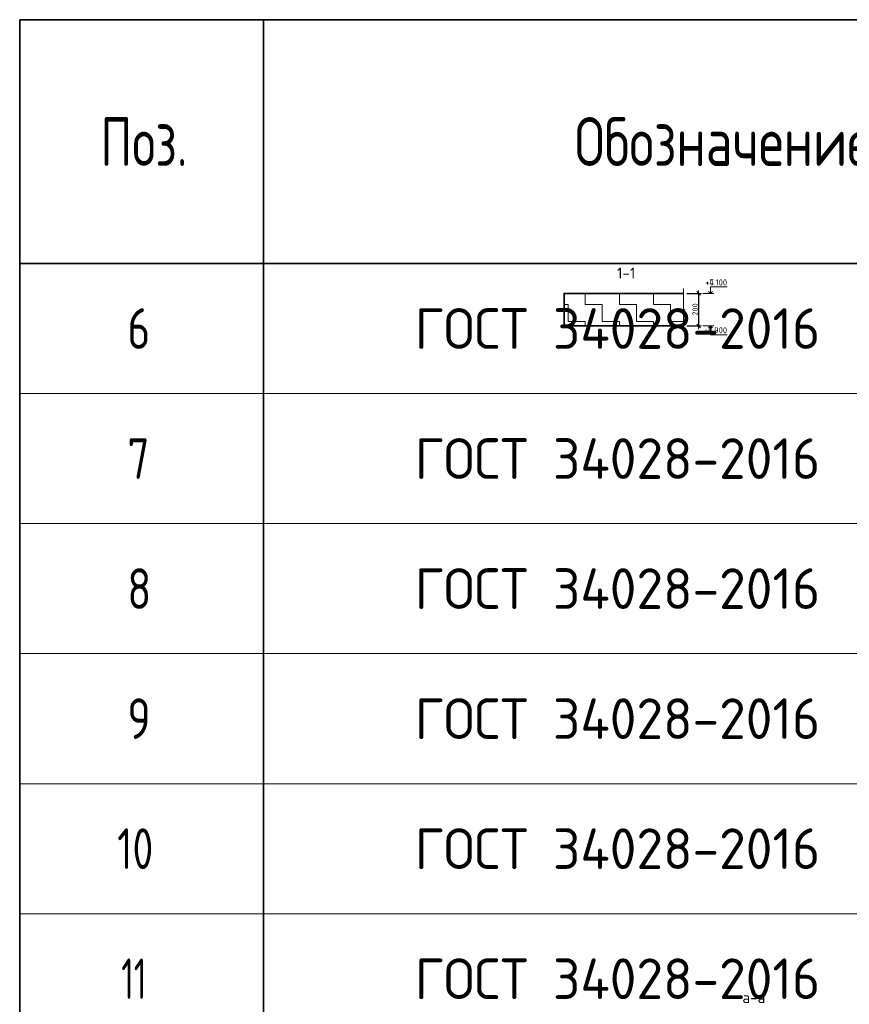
# Model space of a CAD drawing. Header units: metres. Extents: x -38 to 97, y -15 to 21.
# Tile 105 of 111: x 68 to 73, y 9 to 15. Entities that reach past the tile are written whole.
import ezdxf

# ---------------------------------------------------------------- set-up
doc = ezdxf.new("R2010")
doc.units = ezdxf.units.M
doc.header["$PDMODE"] = 65
doc.layers.add('XR$4$Размерная линия_ общее', color=7, linetype='Continuous', lineweight=13)
doc.layers.add('XR$6$Размерная линия_ общее', color=7, linetype='Continuous', lineweight=13)
doc.styles.add('ISOCPEUR', font='txt')
doc.dimstyles.new('DIMSTYLE_10', dxfattribs={"dimtxt": 0.033, "dimasz": 0.0375, "dimexe": 0, "dimexo": 0, "dimgap": 0.0165, "dimtad": 2, "dimdec": 0, "dimlfac": 1000, "dimrnd": 1, "dimzin": 12, "dimdsep": 46, "dimtxsty": 'ISOCPEUR', "dimblk1": 'ALL_ML_STRICH', "dimblk2": 'ALL_ML_STRICH', "dimsah": 1, "dimcen": 0, "dimclrd": 7, "dimclre": 256, "dimclrt": 7, "dimadec": 0, "dimazin": 0, "dimtfac": 1, "dimtdec": 0, "dimtix": 1, "dimtmove": 2, "dimatfit": 3, "dimfxl": 0, "dimtzin": 0, "dimlwd": 0, "dimlwe": -3, "dimarcsym": 0})
pattern_1 = [(0, (0.21, 0.21), (0.105, 0.105), [0.105, -0.105]), (90, (0.21, 0.21), (-0.105, 0.105), [0.105, -0.105])]

# ---------------------------------------------------------------- blocks, each defined once
blk = doc.blocks.new('ЭЛЕМЕНТ_УЗОРА_0')
at = {"color": 7, "linetype": 'Continuous', "lineweight": 13, "transparency": 33554687}
blk.add_line((72.0051, 12.8573), (72.0051, 12.8573), dxfattribs=at)
blk.add_lwpolyline([(72.0051, 13.1173), (72.0051, 12.9901), (72.0151, 12.9865), (71.9951, 12.9816), (72.0051, 12.9774), (72.0051, 12.8573)], dxfattribs=at)
blk = doc.blocks.new('ALL_ML_STRICH')
at = {"color": 0, "linetype": 'ByBlock', "lineweight": -2}
for p, q in [((-1, 0), (0.5, 0)), ((-0.3, -0.3), (0.3, 0.3)), ((0, -0.5), (0, 0.5))]:
    blk.add_line(p, q, dxfattribs=at)
blk = doc.blocks.new('*D129')
at = {"layer": 'DEFPOINTS', "color": 7, "linetype": 'Continuous', "lineweight": 13, "transparency": 33554687}
for p in [(72.0051, 13.0873), (72.0975, 13.0873), (72.0051, 12.8873)]:
    blk.add_point(p, dxfattribs=at)
at = {"layer": 'XR$4$Размерная линия_ общее', "color": 253, "linetype": 'Continuous', "lineweight": -2, "true_color": 0xa0a0a0, "transparency": 33554687}
for p, q in [((72.0251, 13.0873), (72.0975, 13.0873)), ((72.0251, 12.8873), (72.0975, 12.8873))]:
    blk.add_line(p, q, dxfattribs=at)
at = {"layer": 'XR$4$Размерная линия_ общее', "color": 7, "linetype": 'Continuous', "lineweight": -2, "transparency": 33554687}
blk.add_line((72.0975, 13.0873), (72.0975, 12.8873), dxfattribs=at)
at = {"layer": 'XR$4$Размерная линия_ общее', "color": 7, "linetype": 'Continuous', "lineweight": 13, "transparency": 33554687, "xscale": 0.0375, "yscale": 0.0375, "zscale": 0.0375}
for p, rotation in [((72.0975, 13.0873), 90), ((72.0975, 12.8873), 270)]:
    blk.add_blockref('ALL_ML_STRICH', p, dxfattribs=dict(at, rotation=rotation))
at = {"layer": 'XR$4$Размерная линия_ общее', "color": 7, "linetype": 'Continuous', "lineweight": 13, "transparency": 33554687, "insert": (72.076, 12.9889), "char_height": 0.033, "width": 0.099, "attachment_point": 5, "rotation": 90, "style": 'ISOCPEUR'}
blk.add_mtext('\\A1;{200}', dxfattribs=at)
blk = doc.blocks.new('СЛОЖНЫЙ_ОБЪЕКТ_1')
at = {"color": 7, "linetype": 'Continuous', "lineweight": 13, "transparency": 33554687}
blk.add_line((72.1905, 13.0873), (72.1238, 13.0873), dxfattribs=at)
at = {"color": 7, "linetype": 'Continuous', "lineweight": 35, "transparency": 33554687}
blk.add_lwpolyline([(72.1584, 13.0994), (72.1705, 13.0873), (72.1826, 13.0994)], dxfattribs=at)
at = {"color": 7, "linetype": 'Continuous', "lineweight": 13, "transparency": 33554687}
blk.add_lwpolyline([(72.1705, 13.0873), (72.1705, 13.1273), (72.2728, 13.1273)], dxfattribs=at)
blk = doc.blocks.new('СЛОЖНЫЙ_ОБЪЕКТ_2')
at = {"color": 7, "linetype": 'Continuous', "lineweight": 13, "transparency": 33554687}
blk.add_line((72.1905, 12.8873), (72.1238, 12.8873), dxfattribs=at)
at = {"color": 7, "linetype": 'Continuous', "lineweight": 35, "transparency": 33554687}
blk.add_lwpolyline([(72.1584, 12.8752), (72.1705, 12.8873), (72.1826, 12.8752)], dxfattribs=at)
at = {"color": 7, "linetype": 'Continuous', "lineweight": 13, "transparency": 33554687}
blk.add_lwpolyline([(72.1705, 12.8873), (72.1705, 12.8333), (72.2728, 12.8333)], dxfattribs=at)
blk = doc.blocks.new('ЭЛЕМЕНТ_УЗОРА_14')
at = {"color": 7, "linetype": 'Continuous', "lineweight": 13, "transparency": 33554687}
blk.add_line((72.0051, 12.8573), (72.0051, 12.8573), dxfattribs=at)
blk.add_lwpolyline([(72.0051, 13.1173), (72.0051, 12.9901), (72.0151, 12.9865), (71.9951, 12.9816), (72.0051, 12.9774), (72.0051, 12.8573)], dxfattribs=at)
blk = doc.blocks.new('*D446')
at = {"layer": 'DEFPOINTS', "color": 7, "linetype": 'Continuous', "lineweight": 13, "transparency": 33554687}
for p in [(72.0051, 13.0873), (72.0975, 13.0873), (72.0051, 12.8873)]:
    blk.add_point(p, dxfattribs=at)
at = {"layer": 'XR$6$Размерная линия_ общее', "color": 253, "linetype": 'Continuous', "lineweight": -2, "true_color": 0xa0a0a0, "transparency": 33554687}
for p, q in [((72.0251, 13.0873), (72.0975, 13.0873)), ((72.0251, 12.8873), (72.0975, 12.8873))]:
    blk.add_line(p, q, dxfattribs=at)
at = {"layer": 'XR$6$Размерная линия_ общее', "color": 7, "linetype": 'Continuous', "lineweight": -2, "transparency": 33554687}
blk.add_line((72.0975, 13.0873), (72.0975, 12.8873), dxfattribs=at)
at = {"layer": 'XR$6$Размерная линия_ общее', "color": 7, "linetype": 'Continuous', "lineweight": 13, "transparency": 33554687, "xscale": 0.0375, "yscale": 0.0375, "zscale": 0.0375}
for p, rotation in [((72.0975, 13.0873), 90), ((72.0975, 12.8873), 270)]:
    blk.add_blockref('ALL_ML_STRICH', p, dxfattribs=dict(at, rotation=rotation))
at = {"layer": 'XR$6$Размерная линия_ общее', "color": 7, "linetype": 'Continuous', "lineweight": 13, "transparency": 33554687, "insert": (72.076, 12.9889), "char_height": 0.033, "width": 0.099, "attachment_point": 5, "rotation": 90, "style": 'ISOCPEUR'}
blk.add_mtext('\\A1;{200}', dxfattribs=at)
blk = doc.blocks.new('СЛОЖНЫЙ_ОБЪЕКТ_56')
at = {"color": 7, "linetype": 'Continuous', "lineweight": 13, "transparency": 33554687}
blk.add_line((72.1905, 13.0873), (72.1238, 13.0873), dxfattribs=at)
at = {"color": 7, "linetype": 'Continuous', "lineweight": 35, "transparency": 33554687}
blk.add_lwpolyline([(72.1584, 13.0994), (72.1705, 13.0873), (72.1826, 13.0994)], dxfattribs=at)
at = {"color": 7, "linetype": 'Continuous', "lineweight": 13, "transparency": 33554687}
blk.add_lwpolyline([(72.1705, 13.0873), (72.1705, 13.1273), (72.2728, 13.1273)], dxfattribs=at)
blk = doc.blocks.new('СЛОЖНЫЙ_ОБЪЕКТ_57')
at = {"color": 7, "linetype": 'Continuous', "lineweight": 13, "transparency": 33554687}
blk.add_line((72.1905, 12.8873), (72.1238, 12.8873), dxfattribs=at)
at = {"color": 7, "linetype": 'Continuous', "lineweight": 35, "transparency": 33554687}
blk.add_lwpolyline([(72.1584, 12.8752), (72.1705, 12.8873), (72.1826, 12.8752)], dxfattribs=at)
at = {"color": 7, "linetype": 'Continuous', "lineweight": 13, "transparency": 33554687}
blk.add_lwpolyline([(72.1705, 12.8873), (72.1705, 12.8333), (72.2728, 12.8333)], dxfattribs=at)

msp = doc.modelspace()

# ---------------------------------------------------------------- hatches: boundary and pattern name
at = {"linetype": 'Continuous', "lineweight": 13, "transparency": 33554687}
h = msp.add_hatch(dxfattribs=at)
h.set_pattern_fill('____', scale=0.105, style=0, pattern_type=2)
h.set_pattern_definition(pattern_1)
h.paths.add_polyline_path([(71.2696, 13.0873), (71.2696, 12.8873), (72.0051, 12.8873), (72.0051, 13.0873)], flags=0)
h = msp.add_hatch(dxfattribs=at)
h.set_pattern_fill('____', scale=0.105, style=0, pattern_type=2)
h.set_pattern_definition(pattern_1)
h.paths.add_polyline_path([(71.2696, 13.0873), (71.2696, 12.8873), (72.0051, 12.8873), (72.0051, 13.0873)], flags=0)

# ---------------------------------------------------------------- linework, layer by layer
at = {"color": 7, "linetype": 'Continuous', "lineweight": 35, "transparency": 33554687}
for p, q in [((86.4198, 14.7717), (67.9198, 14.7717)), ((67.9198, 14.7717), (67.9198, 13.2717)), ((86.4198, 14.7717), (67.9198, 14.7717)), ((67.9198, 14.7717), (67.9198, 13.2717)), ((69.4198, 14.7717), (69.4198, 13.2717)), ((69.4198, 14.7717), (69.4198, 13.2717)), ((86.4198, 13.2717), (67.9198, 13.2717)), ((67.9198, 13.2717), (67.9198, 12.4717)), ((86.4198, 13.2717), (67.9198, 13.2717)), ((67.9198, 13.2717), (67.9198, 12.4717)), ((69.4198, 13.2717), (69.4198, 12.4717)), ((69.4198, 13.2717), (69.4198, 12.4717)), ((67.9198, 12.4717), (67.9198, 11.6717)), ((67.9198, 12.4717), (67.9198, 11.6717)), ((69.4198, 12.4717), (69.4198, 11.6717)), ((69.4198, 12.4717), (69.4198, 11.6717)), ((67.9198, 11.6717), (67.9198, 10.8717)), ((67.9198, 11.6717), (67.9198, 10.8717)), ((69.4198, 11.6717), (69.4198, 10.8717)), ((69.4198, 11.6717), (69.4198, 10.8717)), ((67.9198, 10.8717), (67.9198, 10.0717)), ((67.9198, 10.8717), (67.9198, 10.0717)), ((69.4198, 10.8717), (69.4198, 10.0717)), ((69.4198, 10.8717), (69.4198, 10.0717)), ((67.9198, 10.0717), (67.9198, 9.2717)), ((67.9198, 10.0717), (67.9198, 9.2717)), ((69.4198, 10.0717), (69.4198, 9.2717)), ((69.4198, 10.0717), (69.4198, 9.2717)), ((67.9198, 9.2717), (67.9198, 8.4717)), ((67.9198, 9.2717), (67.9198, 8.4717)), ((69.4198, 9.2717), (69.4198, 8.4717)), ((69.4198, 9.2717), (69.4198, 8.4717))]:
    msp.add_line(p, q, dxfattribs=at)
at = {"color": 7, "linetype": 'Continuous', "lineweight": 13, "transparency": 33554687}
for p, q in [((86.4198, 12.4717), (67.9198, 12.4717)), ((86.4198, 12.4717), (67.9198, 12.4717)), ((86.4198, 11.6717), (67.9198, 11.6717)), ((86.4198, 11.6717), (67.9198, 11.6717)), ((86.4198, 10.8717), (67.9198, 10.8717)), ((86.4198, 10.8717), (67.9198, 10.8717)), ((86.4198, 10.0717), (67.9198, 10.0717)), ((86.4198, 10.0717), (67.9198, 10.0717)), ((86.4198, 9.2717), (67.9198, 9.2717)), ((86.4198, 9.2717), (67.9198, 9.2717))]:
    msp.add_line(p, q, dxfattribs=at)
at = {"color": 7, "linetype": 'Continuous', "lineweight": 35, "transparency": 33554687}
msp.add_lwpolyline([(72.0051, 13.0873), (71.2696, 13.0873), (71.2696, 12.8873), (72.0051, 12.8873)], dxfattribs=at)
msp.add_lwpolyline([(72.0051, 13.0873), (71.2696, 13.0873), (71.2696, 12.8873), (72.0051, 12.8873)], dxfattribs=at)

# ---------------------------------------------------------------- block references
at = {"color": 7, "linetype": 'Continuous', "lineweight": 13, "transparency": 33554687}
for name in ['ЭЛЕМЕНТ_УЗОРА_0', 'ЭЛЕМЕНТ_УЗОРА_14']:
    msp.add_blockref(name, (0, 0), dxfattribs=at)
at = {"color": 7, "linetype": 'Continuous', "lineweight": 35, "transparency": 33554687}
for name in ['СЛОЖНЫЙ_ОБЪЕКТ_1', 'СЛОЖНЫЙ_ОБЪЕКТ_56', 'СЛОЖНЫЙ_ОБЪЕКТ_2', 'СЛОЖНЫЙ_ОБЪЕКТ_57']:
    msp.add_blockref(name, (0, 0), dxfattribs=at)

# ---------------------------------------------------------------- texts
at = {"color": 7, "linetype": 'Continuous', "lineweight": 35, "transparency": 33554687, "attachment_point": 7, "style": 'ISOCPEUR'}
for s, insert, char_height, width in [('\\W0.78;Обозначение', (71.3355, 13.8717), 0.3, 1.999529), ('\\W0.78;Обозначение', (71.3355, 13.8717), 0.3, 1.999529), ('\\W0.74;Поз.', (68.4162, 13.8717), 0.3, 0.698388), ('\\W0.74;Поз.', (68.4162, 13.8717), 0.3, 0.698388), ('\\W0.78;6', (68.5823, 12.7467), 0.25, 0.272006), ('\\W0.78;6', (68.5823, 12.7467), 0.25, 0.272006), ('\\W0.96;ГОСТ 34028-2016', (70.3506, 12.7467), 0.25, 2.743715), ('\\W0.96;ГОСТ 34028-2016', (70.3506, 12.7467), 0.25, 2.743715), ('\\W0.78;7', (68.5823, 11.9467), 0.25, 0.272006), ('\\W0.78;7', (68.5823, 11.9467), 0.25, 0.272006), ('\\W0.96;ГОСТ 34028-2016', (70.3506, 11.9467), 0.25, 2.743715), ('\\W0.96;ГОСТ 34028-2016', (70.3506, 11.9467), 0.25, 2.743715), ('\\W0.78;8', (68.5823, 11.1467), 0.25, 0.272006), ('\\W0.78;8', (68.5823, 11.1467), 0.25, 0.272006), ('\\W0.96;ГОСТ 34028-2016', (70.3506, 11.1467), 0.25, 2.743715), ('\\W0.96;ГОСТ 34028-2016', (70.3506, 11.1467), 0.25, 2.743715), ('\\W0.78;9', (68.5823, 10.3467), 0.25, 0.272006), ('\\W0.78;9', (68.5823, 10.3467), 0.25, 0.272006), ('\\W0.96;ГОСТ 34028-2016', (70.3506, 10.3467), 0.25, 2.743715), ('\\W0.96;ГОСТ 34028-2016', (70.3506, 10.3467), 0.25, 2.743715), ('\\W0.75;10', (68.5198, 9.5467), 0.25, 0.393567), ('\\W0.75;10', (68.5198, 9.5467), 0.25, 0.393567), ('\\W0.96;ГОСТ 34028-2016', (70.3506, 9.5467), 0.25, 2.743715), ('\\W0.96;ГОСТ 34028-2016', (70.3506, 9.5467), 0.25, 2.743715), ('\\W0.62;11', (68.5448, 8.7467), 0.25, 0.328125), ('\\W0.62;11', (68.5448, 8.7467), 0.25, 0.328125), ('\\W0.96;ГОСТ 34028-2016', (70.3506, 8.7467), 0.25, 2.743715), ('\\W0.96;ГОСТ 34028-2016', (70.3506, 8.7467), 0.25, 2.743715)]:
    msp.add_mtext(s, dxfattribs=dict(at, insert=insert, char_height=char_height, width=width))
at = {"color": 7, "linetype": 'Continuous', "lineweight": 50, "transparency": 33554687, "char_height": 0.0675, "attachment_point": 5, "style": 'ISOCPEUR'}
for s, insert, width in [('\\A1;{\\fISOCPEUR|i0|b0;\\H0.067500;\\W1.000000;\\C7;1-1}\\P', (71.6518, 13.2127), 0.139696), ('\\A1;{\\fISOCPEUR|i0|b0;\\H0.067500;\\W1.000000;\\C7;1-1}\\P', (71.6518, 13.2127), 0.139696), ('\\A1;{\\fISOCPEUR|i0|b0;\\H0.067500;\\W1.000000;\\C7;а-а}\\P', (72.4375, 8.756), 0.1863), ('\\A1;{\\fISOCPEUR|i0|b0;\\H0.067500;\\W1.000000;\\C7;а-а}\\P', (72.4375, 8.756), 0.1863)]:
    msp.add_mtext(s, dxfattribs=dict(at, insert=insert, width=width))
at = {"color": 7, "linetype": 'Continuous', "lineweight": 13, "transparency": 33554687, "char_height": 0.0375, "attachment_point": 9, "style": 'ISOCPEUR'}
for s, insert, width in [('\\A1;{\\fISOCPEUR|i0|b0;\\H0.037500;\\W1.000000;\\C7;+4.100}\\P', (72.2728, 13.1365), 0.155671), ('\\A1;{\\fISOCPEUR|i0|b0;\\H0.037500;\\W1.000000;\\C7;+7.100}\\P', (72.2728, 13.1365), 0.151875), ('\\A1;{\\fISOCPEUR|i0|b0;\\H0.037500;\\W1.000000;\\C7;+3.900}\\P', (72.2728, 12.8425), 0.160312), ('\\A1;{\\fISOCPEUR|i0|b0;\\H0.037500;\\W1.000000;\\C7;+6.900}\\P', (72.2728, 12.8425), 0.160312)]:
    msp.add_mtext(s, dxfattribs=dict(at, insert=insert, width=width))

# ---------------------------------------------------------------- dimensions: what is measured, and where the dimension line sits
at = {"layer": 'XR$4$Размерная линия_ общее', "color": 7, "linetype": 'Continuous', "lineweight": 13, "transparency": 33554687}
dim = msp.add_linear_dim(base=(72.0975, 12.8873), p1=(72.0251, 13.0873), p2=(72.0251, 12.8873), angle=270, dimstyle='DIMSTYLE_10', override={"dimpost": '<>', "dimclrd": 7, "dimclre": 253, "dimclrt": 7, "dimlwd": 0, "dimlwe": 65533}, dxfattribs=at)
dim.commit()
dim.dimension.update_dxf_attribs({"geometry": '*D129', "text_midpoint": (72.076, 12.9889), "dimtype": 160})
at = {"layer": 'XR$6$Размерная линия_ общее', "color": 7, "linetype": 'Continuous', "lineweight": 13, "transparency": 33554687}
dim = msp.add_linear_dim(base=(72.0975, 12.8873), p1=(72.0251, 13.0873), p2=(72.0251, 12.8873), angle=270, dimstyle='DIMSTYLE_10', override={"dimpost": '<>', "dimclrd": 7, "dimclre": 253, "dimclrt": 7, "dimlwd": 0, "dimlwe": 65533}, dxfattribs=at)
dim.commit()
dim.dimension.update_dxf_attribs({"geometry": '*D446', "text_midpoint": (72.076, 12.9889), "dimtype": 160})

doc.saveas('drawing.dxf')
